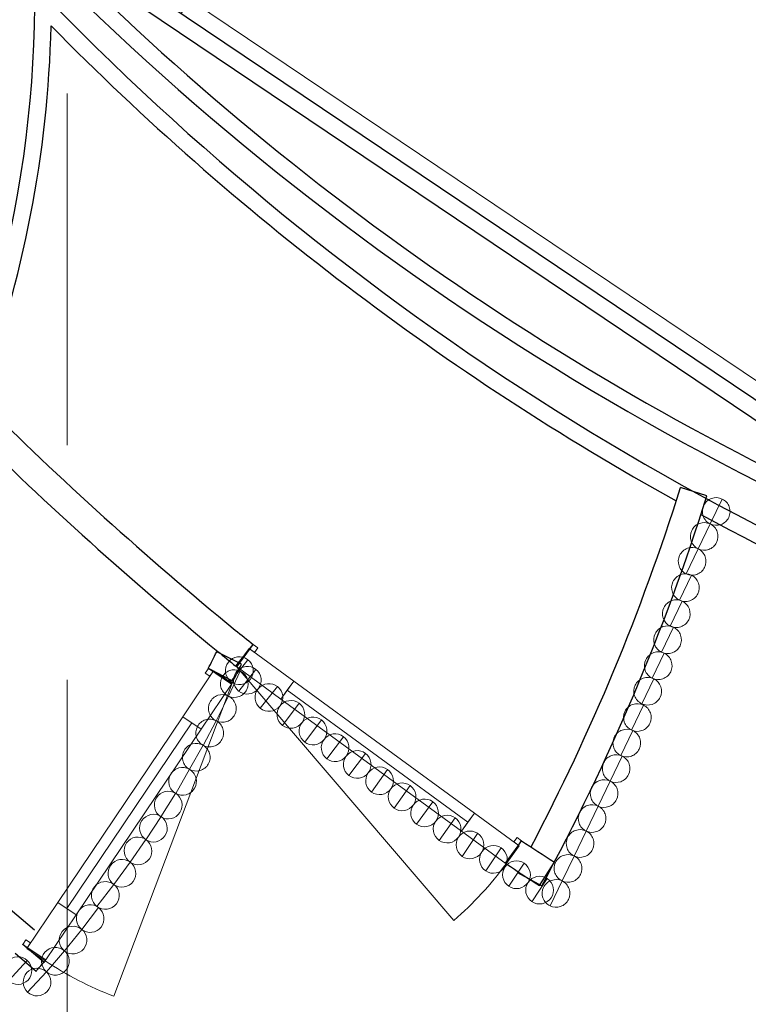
# Model space of a CAD drawing. Header units: millimetres. Extents: x 5 to 415, y 5 to 292.
# Tile 70 of 107: x 306 to 319, y 161 to 179. Entities that reach past the tile are written whole.
import ezdxf
from ezdxf.xclip import XClip

# ---------------------------------------------------------------- set-up
doc = ezdxf.new("R2010")
doc.units = ezdxf.units.MM
doc.header["$MEASUREMENT"] = 0
doc.header["$XCLIPFRAME"] = 0
doc.linetypes.add('Discontinu', pattern=[10.583333, 6.35, -4.233333])
for name, color, linetype in [('01-007-DESSINS IMPORTES_GEOMETRE_EXTERNES_XREF', 7, 'Continuous'), ('Nouveau_02-018-CLOISONS', 7, 'Continuous'), ('Nouveau_03-002-REVETEMENT DE FACADE PAREMENT', 7, 'Continuous'), ('Nouveau_07-001-MOBILIER CONTRACTUEL', 7, 'Continuous'), ('Nouveau_10-002-LOCALISATION ET TYPE FAUX PLAFONDS', 7, 'Continuous'), ('Nouveau_Portes Archicad', 7, 'Continuous')]:
    doc.layers.add(name, color=color, linetype=linetype)
pattern_1 = [(52.48, (309.5835, 167.1223), (-2.0622, 1.5834), []), (52.48, (310.6146, 166.3306), (-2.0622, 1.5834), [1.95, -0.65])]
pattern_2 = [(51.44, (309.7232, 166.953), (-2.033, 1.6207), []), (51.44, (310.7397, 166.1427), (-2.033, 1.6207), [1.95, -0.65])]
pattern_3 = [(51.44, (310.1142, 166.6413), (-2.033, 1.6207), []), (51.44, (311.1307, 165.831), (-2.033, 1.6207), [1.95, -0.65])]
pattern_4 = [(53.37, (310.517, 166.3312), (-2.0865, 1.5513), []), (53.37, (311.5602, 165.5556), (-2.0865, 1.5513), [1.95, -0.65])]
pattern_5 = [(52.88, (310.9152, 166.0324), (-2.0732, 1.569), []), (52.88, (311.9518, 165.248), (-2.0732, 1.569), [1.95, -0.65])]
pattern_6 = [(52.88, (311.314, 165.7307), (-2.0732, 1.569), []), (52.88, (312.3505, 164.9462), (-2.0732, 1.569), [1.95, -0.65])]
pattern_7 = [(52.88, (311.7126, 165.429), (-2.0732, 1.569), []), (52.88, (312.7492, 164.6444), (-2.0732, 1.569), [1.95, -0.65])]
pattern_8 = [(54.81, (312.123, 165.129), (-2.1248, 1.4983), []), (54.81, (313.1855, 164.38), (-2.1248, 1.4983), [1.95, -0.65])]
pattern_9 = [(54.38, (312.529, 164.8405), (-2.1135, 1.5143), []), (54.38, (313.5858, 164.0833), (-2.1135, 1.5143), [1.95, -0.65])]
pattern_10 = [(54.38, (312.9355, 164.5493), (-2.1135, 1.5143), []), (54.38, (313.9922, 163.792), (-2.1135, 1.5143), [1.95, -0.65])]
pattern_11 = [(54.38, (313.342, 164.258), (-2.1135, 1.5143), []), (54.38, (314.3987, 163.501), (-2.1135, 1.5143), [1.95, -0.65])]
pattern_12 = [(56.31, (313.76, 163.969), (-2.1633, 1.4423), []), (56.31, (314.8417, 163.2478), (-2.1633, 1.4423), [1.95, -0.65])]
pattern_13 = [(56.33, (314.1852, 163.706), (-2.1637, 1.4416), []), (56.33, (315.267, 162.9853), (-2.1637, 1.4416), [1.95, -0.65])]
pattern_14 = [(56.33, (315.0174, 163.1516), (-2.1637, 1.4416), []), (56.33, (316.0992, 162.4308), (-2.1637, 1.4416), [1.95, -0.65])]
pattern_15 = [(52.53, (307.1644, 163.0665), (-2.0636, 1.5817), []), (52.53, (308.1962, 162.2756), (-2.0636, 1.5817), [1.95, -0.65])]
pattern_16 = [(53.99, (307.4687, 163.4614), (-2.103, 1.5288), []), (53.99, (308.5203, 162.697), (-2.103, 1.5288), [1.95, -0.65])]
pattern_17 = [(55.29, (307.7628, 163.8628), (-2.1374, 1.4804), []), (55.29, (308.8315, 163.1226), (-2.1374, 1.4804), [1.95, -0.65])]
pattern_18 = [(56.55, (308.0463, 164.27), (-2.1692, 1.4333), []), (56.55, (309.131, 163.5534), (-2.1692, 1.4333), [1.95, -0.65])]
pattern_19 = [(57.98, (308.319, 164.6827), (-2.2043, 1.3787), []), (57.98, (309.421, 163.9933), (-2.2043, 1.3787), [1.95, -0.65])]
pattern_20 = [(60.29, (308.586, 165.1065), (-2.2583, 1.2885), []), (60.29, (309.715, 164.4622), (-2.2583, 1.2885), [1.95, -0.65])]
pattern_21 = [(60.29, (308.8337, 165.5408), (-2.2583, 1.2885), []), (60.29, (309.9628, 164.8965), (-2.2583, 1.2885), [1.95, -0.65])]
pattern_22 = [(62.28, (309.0843, 165.9735), (-2.3016, 1.2094), []), (62.28, (310.235, 165.3688), (-2.3016, 1.2094), [1.95, -0.65])]
pattern_23 = [(63.73, (309.3174, 166.4143), (-2.3315, 1.1506), []), (63.73, (310.4832, 165.839), (-2.3315, 1.1506), [1.95, -0.65])]
pattern_24 = [(65.04, (309.5392, 166.8596), (-2.3572, 1.097), []), (65.04, (310.7178, 166.311), (-2.3572, 1.097), [1.95, -0.65])]
pattern_25 = [(50.99, (306.5754, 162.2637), (-2.0204, 1.6365), []), (50.99, (307.5856, 161.4454), (-2.0204, 1.6365), [1.95, -0.65])]
pattern_26 = [(52.24, (306.8886, 162.6486), (-2.0557, 1.592), []), (52.24, (307.9165, 161.8526), (-2.0557, 1.592), [1.95, -0.65])]

# ---------------------------------------------------------------- blocks, each defined once
blk = doc.blocks.new('Dessin_1_1', base_point=(-19.415, 56.033))
at = {"layer": 'Nouveau_03-002-REVETEMENT DE FACADE PAREMENT', "linetype": 'Continuous', "lineweight": 0, "true_color": 0x000000}
h = blk.add_hatch(dxfattribs=at)
h.set_pattern_fill('Cuivre_Bronze_0001', color=18, style=0, pattern_type=2)
h.set_pattern_definition([(64.26, (318.2369, 169.968), (-2.342, 1.1292), []), (64.26, (319.4079, 169.4035), (-2.342, 1.1292), [1.95, -0.65])])
h.paths.add_polyline_path([(318.12, 170.302, 0.414214), (318.237, 169.968, 0.414214), (318.571, 170.085, 0.414214), (318.454, 170.418, 0.414214)])
h = blk.add_hatch(dxfattribs=at)
h.set_pattern_fill('Cuivre_Bronze_0001', color=18, style=0, pattern_type=2)
h.set_pattern_definition([(64.26, (318.0197, 169.5177), (-2.342, 1.1292), []), (64.26, (319.1907, 168.9531), (-2.342, 1.1292), [1.95, -0.65])])
h.paths.add_polyline_path([(317.903, 169.851, 0.414214), (318.02, 169.518, 0.414214), (318.353, 169.634, 0.414214), (318.237, 169.968, 0.414214)])
h = blk.add_hatch(dxfattribs=at)
h.set_pattern_fill('Cuivre_Bronze_0001', color=18, style=0, pattern_type=2)
h.set_pattern_definition([(64.26, (317.8026, 169.0673), (-2.342, 1.1292), []), (64.26, (318.9736, 168.5028), (-2.342, 1.1292), [1.95, -0.65])])
h.paths.add_polyline_path([(317.686, 169.401, 0.414214), (317.803, 169.067, 0.414214), (318.136, 169.184, 0.414214), (318.02, 169.518, 0.414214)])
h = blk.add_hatch(dxfattribs=at)
h.set_pattern_fill('Cuivre_Bronze_0001', color=18, style=0, pattern_type=2)
h.set_pattern_definition([(64.26, (317.6812, 168.5925), (-2.342, 1.1292), []), (64.26, (318.8522, 168.028), (-2.342, 1.1292), [1.95, -0.65])])
h.paths.add_polyline_path([(317.565, 168.926, 0.414214), (317.681, 168.592, 0.414214), (318.015, 168.709, 0.414214), (317.898, 169.043, 0.414214)])
h = blk.add_hatch(dxfattribs=at)
h.set_pattern_fill('Cuivre_Bronze_0001', color=18, style=0, pattern_type=2)
h.set_pattern_definition([(64.26, (317.5163, 168.1237), (-2.342, 1.1292), []), (64.26, (318.6873, 167.559), (-2.342, 1.1292), [1.95, -0.65])])
h.paths.add_polyline_path([(317.4, 168.457, 0.414214), (317.516, 168.124, 0.414214), (317.85, 168.24, 0.414214), (317.733, 168.574, 0.414214)])
h = blk.add_hatch(dxfattribs=at)
h.set_pattern_fill('Cuivre_Bronze_0001', color=18, style=0, pattern_type=2)
h.set_pattern_definition([(64.26, (317.359, 167.6533), (-2.342, 1.1292), []), (64.26, (318.53, 167.0887), (-2.342, 1.1292), [1.95, -0.65])])
h.paths.add_polyline_path([(317.242, 167.987, 0.414214), (317.359, 167.653, 0.414214), (317.693, 167.77, 0.414214), (317.576, 168.104, 0.414214)])
h = blk.add_hatch(dxfattribs=at)
h.set_pattern_fill('Cuivre_Bronze_0001', color=18, style=0, pattern_type=2)
h.set_pattern_definition(pattern_1)
h.paths.add_polyline_path([(309.537, 167.473, 0.414214), (309.584, 167.122, 0.414214), (309.934, 167.168, 0.414214), (309.888, 167.519, 0.414214)])
h = blk.add_hatch(dxfattribs=at)
h.set_pattern_fill('Cuivre_Bronze_0001', color=18, style=0, pattern_type=2)
h.set_pattern_definition(pattern_1)
h.paths.add_polyline_path([(309.537, 167.473, 0.414214), (309.584, 167.122, 0.414214), (309.934, 167.168, 0.414214), (309.888, 167.519, 0.414214)])
h = blk.add_hatch(dxfattribs=at)
h.set_pattern_fill('Cuivre_Bronze_0001', color=18, style=0, pattern_type=2)
h.set_pattern_definition([(64.26, (317.1904, 167.185), (-2.342, 1.1292), []), (64.26, (318.3614, 166.6204), (-2.342, 1.1292), [1.95, -0.65])])
h.paths.add_polyline_path([(317.074, 167.519, 0.414214), (317.19, 167.185, 0.414214), (317.524, 167.302, 0.414214), (317.408, 167.635, 0.414214)])
h = blk.add_hatch(dxfattribs=at)
h.set_pattern_fill('Cuivre_Bronze_0001', color=18, style=0, pattern_type=2)
h.set_pattern_definition(pattern_2)
h.paths.add_polyline_path([(309.684, 167.304, 0.414214), (309.723, 166.953, 0.414214), (310.075, 166.993, 0.414214), (310.035, 167.344, 0.414214)])
h = blk.add_hatch(dxfattribs=at)
h.set_pattern_fill('Cuivre_Bronze_0001', color=18, style=0, pattern_type=2)
h.set_pattern_definition(pattern_2)
h.paths.add_polyline_path([(309.684, 167.304, 0.414214), (309.723, 166.953, 0.414214), (310.075, 166.993, 0.414214), (310.035, 167.344, 0.414214)])
h = blk.add_hatch(dxfattribs=at)
h.set_pattern_fill('Cuivre_Bronze_0001', color=18, style=0, pattern_type=2)
h.set_pattern_definition(pattern_24)
h.paths.add_polyline_path([(309.418, 167.192, 0.414214), (309.539, 166.86, 0.414214), (309.871, 166.981, 0.414214), (309.75, 167.313, 0.414214)])
h = blk.add_hatch(dxfattribs=at)
h.set_pattern_fill('Cuivre_Bronze_0001', color=18, style=0, pattern_type=2)
h.set_pattern_definition(pattern_24)
h.paths.add_polyline_path([(309.418, 167.192, 0.414214), (309.539, 166.86, 0.414214), (309.871, 166.981, 0.414214), (309.75, 167.313, 0.414214)])
h = blk.add_hatch(dxfattribs=at)
h.set_pattern_fill('Cuivre_Bronze_0001', color=18, style=0, pattern_type=2)
h.set_pattern_definition(pattern_3)
h.paths.add_polyline_path([(310.075, 166.993, 0.414214), (310.114, 166.641, 0.414214), (310.465, 166.681, 0.414214), (310.426, 167.032, 0.414214)])
h = blk.add_hatch(dxfattribs=at)
h.set_pattern_fill('Cuivre_Bronze_0001', color=18, style=0, pattern_type=2)
h.set_pattern_definition(pattern_3)
h.paths.add_polyline_path([(310.075, 166.993, 0.414214), (310.114, 166.641, 0.414214), (310.465, 166.681, 0.414214), (310.426, 167.032, 0.414214)])
h = blk.add_hatch(dxfattribs=at)
h.set_pattern_fill('Cuivre_Bronze_0001', color=18, style=0, pattern_type=2)
h.set_pattern_definition([(64.26, (316.9998, 166.7236), (-2.342, 1.1292), []), (64.26, (318.1708, 166.159), (-2.342, 1.1292), [1.95, -0.65])])
h.paths.add_polyline_path([(316.883, 167.057, 0.414214), (317, 166.724, 0.414214), (317.334, 166.84, 0.414214), (317.217, 167.174, 0.414214)])
h = blk.add_hatch(dxfattribs=at)
h.set_pattern_fill('Cuivre_Bronze_0001', color=18, style=0, pattern_type=2)
h.set_pattern_definition(pattern_23)
h.paths.add_polyline_path([(309.204, 166.749, 0.414214), (309.317, 166.414, 0.414214), (309.652, 166.528, 0.414214), (309.539, 166.863, 0.414214)])
h = blk.add_hatch(dxfattribs=at)
h.set_pattern_fill('Cuivre_Bronze_0001', color=18, style=0, pattern_type=2)
h.set_pattern_definition(pattern_23)
h.paths.add_polyline_path([(309.204, 166.749, 0.414214), (309.317, 166.414, 0.414214), (309.652, 166.528, 0.414214), (309.539, 166.863, 0.414214)])
h = blk.add_hatch(dxfattribs=at)
h.set_pattern_fill('Cuivre_Bronze_0001', color=18, style=0, pattern_type=2)
h.set_pattern_definition(pattern_4)
h.paths.add_polyline_path([(310.465, 166.681, 0.414214), (310.517, 166.331, 0.414214), (310.867, 166.383, 0.414214), (310.815, 166.732, 0.414214)])
h = blk.add_hatch(dxfattribs=at)
h.set_pattern_fill('Cuivre_Bronze_0001', color=18, style=0, pattern_type=2)
h.set_pattern_definition(pattern_4)
h.paths.add_polyline_path([(310.465, 166.681, 0.414214), (310.517, 166.331, 0.414214), (310.867, 166.383, 0.414214), (310.815, 166.732, 0.414214)])
h = blk.add_hatch(dxfattribs=at)
h.set_pattern_fill('Cuivre_Bronze_0001', color=18, style=0, pattern_type=2)
h.set_pattern_definition([(64.26, (316.8139, 166.2496), (-2.342, 1.1292), []), (64.26, (317.9849, 165.685), (-2.342, 1.1292), [1.95, -0.65])])
h.paths.add_polyline_path([(316.697, 166.583, 0.414214), (316.814, 166.25, 0.414214), (317.148, 166.366, 0.414214), (317.031, 166.7, 0.414214)])
h = blk.add_hatch(dxfattribs=at)
h.set_pattern_fill('Cuivre_Bronze_0001', color=18, style=0, pattern_type=2)
h.set_pattern_definition(pattern_22)
h.paths.add_polyline_path([(308.979, 166.311, 0.414214), (309.084, 165.973, 0.414214), (309.422, 166.079, 0.414214), (309.317, 166.416, 0.414214)])
h = blk.add_hatch(dxfattribs=at)
h.set_pattern_fill('Cuivre_Bronze_0001', color=18, style=0, pattern_type=2)
h.set_pattern_definition(pattern_22)
h.paths.add_polyline_path([(308.979, 166.311, 0.414214), (309.084, 165.973, 0.414214), (309.422, 166.079, 0.414214), (309.317, 166.416, 0.414214)])
h = blk.add_hatch(dxfattribs=at)
h.set_pattern_fill('Cuivre_Bronze_0001', color=18, style=0, pattern_type=2)
h.set_pattern_definition(pattern_5)
h.paths.add_polyline_path([(310.867, 166.383, 0.414214), (310.915, 166.032, 0.414214), (311.265, 166.081, 0.414214), (311.217, 166.431, 0.414214)])
h = blk.add_hatch(dxfattribs=at)
h.set_pattern_fill('Cuivre_Bronze_0001', color=18, style=0, pattern_type=2)
h.set_pattern_definition(pattern_5)
h.paths.add_polyline_path([(310.867, 166.383, 0.414214), (310.915, 166.032, 0.414214), (311.265, 166.081, 0.414214), (311.217, 166.431, 0.414214)])
h = blk.add_hatch(dxfattribs=at)
h.set_pattern_fill('Cuivre_Bronze_0001', color=18, style=0, pattern_type=2)
h.set_pattern_definition(pattern_6)
h.paths.add_polyline_path([(311.265, 166.081, 0.414214), (311.314, 165.731, 0.414214), (311.664, 165.779, 0.414214), (311.616, 166.129, 0.414214)])
h = blk.add_hatch(dxfattribs=at)
h.set_pattern_fill('Cuivre_Bronze_0001', color=18, style=0, pattern_type=2)
h.set_pattern_definition(pattern_6)
h.paths.add_polyline_path([(311.265, 166.081, 0.414214), (311.314, 165.731, 0.414214), (311.664, 165.779, 0.414214), (311.616, 166.129, 0.414214)])
h = blk.add_hatch(dxfattribs=at)
h.set_pattern_fill('Cuivre_Bronze_0001', color=18, style=0, pattern_type=2)
h.set_pattern_definition([(64.26, (316.6227, 165.7885), (-2.342, 1.1292), []), (64.26, (317.7937, 165.2239), (-2.342, 1.1292), [1.95, -0.65])])
h.paths.add_polyline_path([(316.506, 166.122, 0.414214), (316.623, 165.788, 0.414214), (316.956, 165.905, 0.414214), (316.84, 166.239, 0.414214)])
h = blk.add_hatch(dxfattribs=at)
h.set_pattern_fill('Cuivre_Bronze_0001', color=18, style=0, pattern_type=2)
h.set_pattern_definition(pattern_21)
h.paths.add_polyline_path([(308.74, 165.882, 0.414214), (308.834, 165.541, 0.414214), (309.175, 165.634, 0.414214), (309.081, 165.975, 0.414214)])
h = blk.add_hatch(dxfattribs=at)
h.set_pattern_fill('Cuivre_Bronze_0001', color=18, style=0, pattern_type=2)
h.set_pattern_definition(pattern_21)
h.paths.add_polyline_path([(308.74, 165.882, 0.414214), (308.834, 165.541, 0.414214), (309.175, 165.634, 0.414214), (309.081, 165.975, 0.414214)])
h = blk.add_hatch(dxfattribs=at)
h.set_pattern_fill('Cuivre_Bronze_0001', color=18, style=0, pattern_type=2)
h.set_pattern_definition(pattern_7)
h.paths.add_polyline_path([(311.664, 165.779, 0.414214), (311.713, 165.429, 0.414214), (312.063, 165.477, 0.414214), (312.014, 165.828, 0.414214)])
h = blk.add_hatch(dxfattribs=at)
h.set_pattern_fill('Cuivre_Bronze_0001', color=18, style=0, pattern_type=2)
h.set_pattern_definition(pattern_7)
h.paths.add_polyline_path([(311.664, 165.779, 0.414214), (311.713, 165.429, 0.414214), (312.063, 165.477, 0.414214), (312.014, 165.828, 0.414214)])
h = blk.add_hatch(dxfattribs=at)
h.set_pattern_fill('Cuivre_Bronze_0001', color=18, style=0, pattern_type=2)
h.set_pattern_definition([(64.26, (316.4306, 165.3276), (-2.342, 1.1292), []), (64.26, (317.6016, 164.763), (-2.342, 1.1292), [1.95, -0.65])])
h.paths.add_polyline_path([(316.314, 165.661, 0.414214), (316.431, 165.328, 0.414214), (316.764, 165.444, 0.414214), (316.648, 165.778, 0.414214)])
h = blk.add_hatch(dxfattribs=at)
h.set_pattern_fill('Cuivre_Bronze_0001', color=18, style=0, pattern_type=2)
h.set_pattern_definition(pattern_20)
h.paths.add_polyline_path([(308.493, 165.448, 0.414214), (308.586, 165.106, 0.414214), (308.927, 165.2, 0.414214), (308.834, 165.541, 0.414214)])
h = blk.add_hatch(dxfattribs=at)
h.set_pattern_fill('Cuivre_Bronze_0001', color=18, style=0, pattern_type=2)
h.set_pattern_definition(pattern_20)
h.paths.add_polyline_path([(308.493, 165.448, 0.414214), (308.586, 165.106, 0.414214), (308.927, 165.2, 0.414214), (308.834, 165.541, 0.414214)])
h = blk.add_hatch(dxfattribs=at)
h.set_pattern_fill('Cuivre_Bronze_0001', color=18, style=0, pattern_type=2)
h.set_pattern_definition(pattern_8)
h.paths.add_polyline_path([(312.063, 165.477, 0.414214), (312.123, 165.129, 0.414214), (312.471, 165.189, 0.414214), (312.411, 165.538, 0.414214)])
h = blk.add_hatch(dxfattribs=at)
h.set_pattern_fill('Cuivre_Bronze_0001', color=18, style=0, pattern_type=2)
h.set_pattern_definition(pattern_8)
h.paths.add_polyline_path([(312.063, 165.477, 0.414214), (312.123, 165.129, 0.414214), (312.471, 165.189, 0.414214), (312.411, 165.538, 0.414214)])
h = blk.add_hatch(dxfattribs=at)
h.set_pattern_fill('Cuivre_Bronze_0001', color=18, style=0, pattern_type=2)
h.set_pattern_definition(pattern_9)
h.paths.add_polyline_path([(312.471, 165.189, 0.414214), (312.529, 164.84, 0.414214), (312.878, 164.898, 0.414214), (312.82, 165.247, 0.414214)])
h = blk.add_hatch(dxfattribs=at)
h.set_pattern_fill('Cuivre_Bronze_0001', color=18, style=0, pattern_type=2)
h.set_pattern_definition(pattern_9)
h.paths.add_polyline_path([(312.471, 165.189, 0.414214), (312.529, 164.84, 0.414214), (312.878, 164.898, 0.414214), (312.82, 165.247, 0.414214)])
h = blk.add_hatch(dxfattribs=at)
h.set_pattern_fill('Cuivre_Bronze_0001', color=18, style=0, pattern_type=2)
h.set_pattern_definition([(64.26, (316.2134, 164.8773), (-2.342, 1.1292), []), (64.26, (317.3844, 164.3127), (-2.342, 1.1292), [1.95, -0.65])])
h.paths.add_polyline_path([(316.097, 165.211, 0.414214), (316.213, 164.877, 0.414214), (316.547, 164.994, 0.414214), (316.431, 165.328, 0.414214)])
h = blk.add_hatch(dxfattribs=at)
h.set_pattern_fill('Cuivre_Bronze_0001', color=18, style=0, pattern_type=2)
h.set_pattern_definition(pattern_19)
h.paths.add_polyline_path([(308.24, 165.027, 0.414214), (308.319, 164.683, 0.414214), (308.663, 164.762, 0.414214), (308.584, 165.107, 0.414214)])
h = blk.add_hatch(dxfattribs=at)
h.set_pattern_fill('Cuivre_Bronze_0001', color=18, style=0, pattern_type=2)
h.set_pattern_definition(pattern_19)
h.paths.add_polyline_path([(308.24, 165.027, 0.414214), (308.319, 164.683, 0.414214), (308.663, 164.762, 0.414214), (308.584, 165.107, 0.414214)])
h = blk.add_hatch(dxfattribs=at)
h.set_pattern_fill('Cuivre_Bronze_0001', color=18, style=0, pattern_type=2)
h.set_pattern_definition(pattern_10)
h.paths.add_polyline_path([(312.878, 164.898, 0.414214), (312.935, 164.549, 0.414214), (313.284, 164.607, 0.414214), (313.227, 164.956, 0.414214)])
h = blk.add_hatch(dxfattribs=at)
h.set_pattern_fill('Cuivre_Bronze_0001', color=18, style=0, pattern_type=2)
h.set_pattern_definition(pattern_10)
h.paths.add_polyline_path([(312.878, 164.898, 0.414214), (312.935, 164.549, 0.414214), (313.284, 164.607, 0.414214), (313.227, 164.956, 0.414214)])
h = blk.add_hatch(dxfattribs=at)
h.set_pattern_fill('Cuivre_Bronze_0001', color=18, style=0, pattern_type=2)
h.set_pattern_definition([(64.26, (315.9963, 164.427), (-2.342, 1.1292), []), (64.26, (317.1673, 163.8623), (-2.342, 1.1292), [1.95, -0.65])])
h.paths.add_polyline_path([(315.88, 164.761, 0.414214), (315.996, 164.427, 0.414214), (316.33, 164.543, 0.414214), (316.213, 164.877, 0.414214)])
h = blk.add_hatch(dxfattribs=at)
h.set_pattern_fill('Cuivre_Bronze_0001', color=18, style=0, pattern_type=2)
h.set_pattern_definition(pattern_18)
h.paths.add_polyline_path([(307.976, 164.616, 0.414214), (308.046, 164.27, 0.414214), (308.393, 164.341, 0.414214), (308.322, 164.687, 0.414214)])
h = blk.add_hatch(dxfattribs=at)
h.set_pattern_fill('Cuivre_Bronze_0001', color=18, style=0, pattern_type=2)
h.set_pattern_definition(pattern_18)
h.paths.add_polyline_path([(307.976, 164.616, 0.414214), (308.046, 164.27, 0.414214), (308.393, 164.341, 0.414214), (308.322, 164.687, 0.414214)])
h = blk.add_hatch(dxfattribs=at)
h.set_pattern_fill('Cuivre_Bronze_0001', color=18, style=0, pattern_type=2)
h.set_pattern_definition(pattern_11)
h.paths.add_polyline_path([(313.284, 164.607, 0.414214), (313.342, 164.258, 0.414214), (313.691, 164.316, 0.414214), (313.633, 164.664, 0.414214)])
h = blk.add_hatch(dxfattribs=at)
h.set_pattern_fill('Cuivre_Bronze_0001', color=18, style=0, pattern_type=2)
h.set_pattern_definition(pattern_11)
h.paths.add_polyline_path([(313.284, 164.607, 0.414214), (313.342, 164.258, 0.414214), (313.691, 164.316, 0.414214), (313.633, 164.664, 0.414214)])
h = blk.add_hatch(dxfattribs=at)
h.set_pattern_fill('Cuivre_Bronze_0001', color=18, style=0, pattern_type=2)
h.set_pattern_definition(pattern_12)
h.paths.add_polyline_path([(313.691, 164.316, 0.414214), (313.76, 163.969, 0.414214), (314.107, 164.038, 0.414214), (314.037, 164.385, 0.414214)])
h = blk.add_hatch(dxfattribs=at)
h.set_pattern_fill('Cuivre_Bronze_0001', color=18, style=0, pattern_type=2)
h.set_pattern_definition(pattern_12)
h.paths.add_polyline_path([(313.691, 164.316, 0.414214), (313.76, 163.969, 0.414214), (314.107, 164.038, 0.414214), (314.037, 164.385, 0.414214)])
h = blk.add_hatch(dxfattribs=at)
h.set_pattern_fill('Cuivre_Bronze_0001', color=18, style=0, pattern_type=2)
h.set_pattern_definition([(64.26, (315.779, 163.9765), (-2.342, 1.1292), []), (64.26, (316.95, 163.412), (-2.342, 1.1292), [1.95, -0.65])])
h.paths.add_polyline_path([(315.663, 164.31, 0.414214), (315.779, 163.976, 0.414214), (316.113, 164.093, 0.414214), (315.996, 164.427, 0.414214)])
h = blk.add_hatch(dxfattribs=at)
h.set_pattern_fill('Cuivre_Bronze_0001', color=18, style=0, pattern_type=2)
h.set_pattern_definition(pattern_17)
h.paths.add_polyline_path([(307.7, 164.211, 0.414214), (307.763, 163.863, 0.414214), (308.111, 163.926, 0.414214), (308.047, 164.274, 0.414214)])
h = blk.add_hatch(dxfattribs=at)
h.set_pattern_fill('Cuivre_Bronze_0001', color=18, style=0, pattern_type=2)
h.set_pattern_definition(pattern_17)
h.paths.add_polyline_path([(307.7, 164.211, 0.414214), (307.763, 163.863, 0.414214), (308.111, 163.926, 0.414214), (308.047, 164.274, 0.414214)])
h = blk.add_hatch(dxfattribs=at)
h.set_pattern_fill('Cuivre_Bronze_0001', color=18, style=0, pattern_type=2)
h.set_pattern_definition(pattern_13)
h.paths.add_polyline_path([(314.116, 164.053, 0.414214), (314.185, 163.706, 0.414214), (314.532, 163.776, 0.414214), (314.462, 164.122, 0.414214)])
h = blk.add_hatch(dxfattribs=at)
h.set_pattern_fill('Cuivre_Bronze_0001', color=18, style=0, pattern_type=2)
h.set_pattern_definition(pattern_13)
h.paths.add_polyline_path([(314.116, 164.053, 0.414214), (314.185, 163.706, 0.414214), (314.532, 163.776, 0.414214), (314.462, 164.122, 0.414214)])
h = blk.add_hatch(dxfattribs=at)
h.set_pattern_fill('Cuivre_Bronze_0001', color=18, style=0, pattern_type=2)
h.set_pattern_definition(pattern_16)
h.paths.add_polyline_path([(307.414, 163.811, 0.414214), (307.469, 163.461, 0.414214), (307.818, 163.517, 0.414214), (307.763, 163.866, 0.414214)])
h = blk.add_hatch(dxfattribs=at)
h.set_pattern_fill('Cuivre_Bronze_0001', color=18, style=0, pattern_type=2)
h.set_pattern_definition(pattern_16)
h.paths.add_polyline_path([(307.414, 163.811, 0.414214), (307.469, 163.461, 0.414214), (307.818, 163.517, 0.414214), (307.763, 163.866, 0.414214)])
h = blk.add_hatch(dxfattribs=at)
h.set_pattern_fill('Cuivre_Bronze_0001', color=18, style=0, pattern_type=2)
h.set_pattern_definition([(56.33, (314.6013, 163.429), (-2.1637, 1.4416), []), (56.33, (315.683, 162.708), (-2.1637, 1.4416), [1.95, -0.65])])
h.paths.add_polyline_path([(314.532, 163.776, 0.414214), (314.601, 163.429, 0.414214), (314.948, 163.498, 0.414214), (314.878, 163.845, 0.414214)])
h = blk.add_hatch(dxfattribs=at)
h.set_pattern_fill('Cuivre_Bronze_0001', color=18, style=0, pattern_type=2)
h.set_pattern_definition([(64.26, (315.562, 163.526), (-2.342, 1.1292), []), (64.26, (316.733, 162.9615), (-2.342, 1.1292), [1.95, -0.65])])
h.paths.add_polyline_path([(315.445, 163.86, 0.414214), (315.562, 163.526, 0.414214), (315.896, 163.643, 0.414214), (315.779, 163.976, 0.414214)])
h = blk.add_hatch(dxfattribs=at)
h.set_pattern_fill('Cuivre_Bronze_0001', color=18, style=0, pattern_type=2)
h.set_pattern_definition(pattern_15)
h.paths.add_polyline_path([(307.118, 163.417, 0.414214), (307.164, 163.066, 0.414214), (307.515, 163.113, 0.414214), (307.469, 163.463, 0.414214)])
h = blk.add_hatch(dxfattribs=at)
h.set_pattern_fill('Cuivre_Bronze_0001', color=18, style=0, pattern_type=2)
h.set_pattern_definition(pattern_15)
h.paths.add_polyline_path([(307.118, 163.417, 0.414214), (307.164, 163.066, 0.414214), (307.515, 163.113, 0.414214), (307.469, 163.463, 0.414214)])
h = blk.add_hatch(dxfattribs=at)
h.set_pattern_fill('Cuivre_Bronze_0001', color=18, style=0, pattern_type=2)
h.set_pattern_definition(pattern_14)
h.paths.add_polyline_path([(314.948, 163.498, 0.414214), (315.017, 163.152, 0.414214), (315.364, 163.221, 0.414214), (315.295, 163.568, 0.414214)])
h = blk.add_hatch(dxfattribs=at)
h.set_pattern_fill('Cuivre_Bronze_0001', color=18, style=0, pattern_type=2)
h.set_pattern_definition(pattern_14)
h.paths.add_polyline_path([(314.948, 163.498, 0.414214), (315.017, 163.152, 0.414214), (315.364, 163.221, 0.414214), (315.295, 163.568, 0.414214)])
h = blk.add_hatch(dxfattribs=at)
h.set_pattern_fill('Cuivre_Bronze_0001', color=18, style=0, pattern_type=2)
h.set_pattern_definition([(64.26, (315.3448, 163.0757), (-2.342, 1.1292), []), (64.26, (316.5158, 162.5111), (-2.342, 1.1292), [1.95, -0.65])])
h.paths.add_polyline_path([(315.228, 163.409, 0.414214), (315.345, 163.076, 0.414214), (315.679, 163.192, 0.414214), (315.562, 163.526, 0.414214)])
h = blk.add_hatch(dxfattribs=at)
h.set_pattern_fill('Cuivre_Bronze_0001', color=18, style=0, pattern_type=2)
h.set_pattern_definition(pattern_26)
h.paths.add_polyline_path([(306.844, 162.999, 0.414214), (306.889, 162.649, 0.414214), (307.239, 162.693, 0.414214), (307.195, 163.044, 0.414214)])
h = blk.add_hatch(dxfattribs=at)
h.set_pattern_fill('Cuivre_Bronze_0001', color=18, style=0, pattern_type=2)
h.set_pattern_definition(pattern_26)
h.paths.add_polyline_path([(306.844, 162.999, 0.414214), (306.889, 162.649, 0.414214), (307.239, 162.693, 0.414214), (307.195, 163.044, 0.414214)])
h = blk.add_hatch(dxfattribs=at)
h.set_pattern_fill('Cuivre_Bronze_0001', color=18, style=0, pattern_type=2)
h.set_pattern_definition(pattern_25)
h.paths.add_polyline_path([(306.538, 162.615, 0.414214), (306.575, 162.264, 0.414214), (306.927, 162.301, 0.414214), (306.89, 162.652, 0.414214)])
h = blk.add_hatch(dxfattribs=at)
h.set_pattern_fill('Cuivre_Bronze_0001', color=18, style=0, pattern_type=2)
h.set_pattern_definition(pattern_25)
h.paths.add_polyline_path([(306.538, 162.615, 0.414214), (306.575, 162.264, 0.414214), (306.927, 162.301, 0.414214), (306.89, 162.652, 0.414214)])
h = blk.add_hatch(dxfattribs=at)
h.set_pattern_fill('Cuivre_Bronze_0001', color=18, style=0, pattern_type=2)
h.set_pattern_definition([(49.68, (306.252, 161.8855), (-1.9825, 1.6822), []), (49.68, (307.2433, 161.0444), (-1.9825, 1.6822), [1.95, -0.65])])
h.paths.add_polyline_path([(306.223, 162.238, 0.414214), (306.252, 161.885, 0.414214), (306.604, 161.914, 0.414214), (306.576, 162.267, 0.414214)])
h = blk.add_hatch(dxfattribs=at)
h.set_pattern_fill('Cuivre_Bronze_0001', color=18, style=0, pattern_type=2)
h.set_pattern_definition([(47.19, (305.5663, 161.7244), (-1.9074, 1.767), []), (47.19, (306.52, 160.841), (-1.9074, 1.767), [1.95, -0.65])])
h.paths.add_polyline_path([(305.553, 162.078, 0.414214), (305.566, 161.724, 0.414214), (305.92, 161.738, 0.414214), (305.906, 162.091, 0.414214)])
h = blk.add_hatch(dxfattribs=at)
h.set_pattern_fill('Cuivre_Bronze_0001', color=18, style=0, pattern_type=2)
h.set_pattern_definition([(47.19, (305.9123, 161.5187), (-1.9074, 1.767), []), (47.19, (306.866, 160.6352), (-1.9074, 1.767), [1.95, -0.65])])
h.paths.add_polyline_path([(305.899, 161.872, 0.414214), (305.912, 161.519, 0.414214), (306.266, 161.532, 0.414214), (306.252, 161.885, 0.414214)])
at = {"layer": 'Nouveau_02-018-CLOISONS', "color": 7, "linetype": 'Continuous', "lineweight": 25}
for p, q in [((309.673, 167.402), (309.987, 167.791)), ((309.177, 167.359), (309.174, 167.36)), ((309.618, 167.13), (309.177, 167.359)), ((314.556, 163.834), (314.831, 164.251)), ((305.827, 162.381), (305.825, 162.383)), ((306.205, 162.058), (305.827, 162.381))]:
    blk.add_line(p, q, dxfattribs=at)
at = {"layer": 'Nouveau_02-018-CLOISONS', "color": 7, "linetype": 'Continuous', "lineweight": 25, "flags": 128}
for points in [[(323.965, 168.903), (306.298, 180.787)], [(306.32, 180.411), (322.647, 169.428)], [(318.178, 170.474), (317.701, 170.624)], [(309.774, 167.436), (309.327, 167.66)], [(306.037, 162.635), (301.633, 166.372)], [(315.153, 163.445), (315.424, 163.865)], [(314.757, 163.678), (315.196, 163.44)], [(305.687, 162.223), (306.064, 161.895)]]:
    blk.add_lwpolyline(points, dxfattribs=at)
at = {"layer": 'Nouveau_02-018-CLOISONS', "color": 7, "linetype": 'Continuous', "lineweight": 25}
for centre, radius, start, end in [((285.842, 179.445), 20.2, 318.9806, 145.0871), ((341.767, 215.515), 49.896, 224.7212, 247.4683), ((341.767, 215.515), 50.196, 224.7212, 252.8644), ((341.764, 213.879), 49.446, 224.2445, 252.3013), ((285.842, 179.445), 20.5, 339.4011, 358.6341), ((341.764, 213.879), 49.746, 224.5888, 240.9708), ((349.802, 217.195), 63.451, 225.12234, 230.75672), ((349.802, 217.195), 63.951, 225.31714, 230.75672), ((280.296, 182.382), 39.209, 332.2717, 342.5503), ((280.296, 182.382), 39.709, 331.5086, 342.5503), ((341.764, 213.879), 49.746, 241.5572, 252.3013), ((349.802, 217.195), 63.451, 230.75672, 231.13425), ((285.842, 179.445), 26.276, 332.6168, 333.3514), ((349.802, 217.195), 63.951, 230.75672, 231.13425), ((285.842, 179.445), 26.776, 332.6168, 333.3514), ((349.802, 217.195), 63.451, 236.5542, 237.19276), ((349.802, 217.195), 63.951, 236.5542, 237.19276), ((280.296, 182.382), 39.209, 331.5086, 331.5381), ((285.842, 179.445), 26.776, 319.0455, 319.5066)]:
    blk.add_arc(centre, radius, start, end, dxfattribs=at)
at = {"layer": 'Nouveau_03-002-REVETEMENT DE FACADE PAREMENT', "color": 7, "linetype": 'Continuous', "lineweight": 13, "flags": 128}
for points in [[(318.12, 170.302, -0.414214), (318.454, 170.418, -0.414214), (318.571, 170.085, -0.414214), (318.237, 169.968, -0.414214)], [(317.903, 169.851, -0.414214), (318.237, 169.968, -0.414214), (318.353, 169.634, -0.414214), (318.02, 169.518, -0.414214)], [(317.686, 169.401, -0.414214), (318.02, 169.518, -0.414214), (318.136, 169.184, -0.414214), (317.803, 169.067, -0.414214)], [(317.565, 168.926, -0.414214), (317.898, 169.043, -0.414214), (318.015, 168.709, -0.414214), (317.681, 168.592, -0.414214)], [(317.4, 168.457, -0.414214), (317.733, 168.574, -0.414214), (317.85, 168.24, -0.414214), (317.516, 168.124, -0.414214)], [(317.242, 167.987, -0.414214), (317.576, 168.104, -0.414214), (317.693, 167.77, -0.414214), (317.359, 167.653, -0.414214)], [(309.537, 167.473, -0.414214), (309.888, 167.519, -0.414214), (309.934, 167.168, -0.414214), (309.584, 167.122, -0.414214)], [(309.537, 167.473, -0.414214), (309.888, 167.519, -0.414214), (309.934, 167.168, -0.414214), (309.584, 167.122, -0.414214)], [(317.074, 167.519, -0.414214), (317.408, 167.635, -0.414214), (317.524, 167.302, -0.414214), (317.19, 167.185, -0.414214)], [(309.684, 167.304, -0.414214), (310.035, 167.344, -0.414214), (310.075, 166.993, -0.414214), (309.723, 166.953, -0.414214)], [(309.684, 167.304, -0.414214), (310.035, 167.344, -0.414214), (310.075, 166.993, -0.414214), (309.723, 166.953, -0.414214)], [(309.418, 167.192, -0.414214), (309.75, 167.313, -0.414214), (309.871, 166.981, -0.414214), (309.539, 166.86, -0.414214)], [(309.418, 167.192, -0.414214), (309.75, 167.313, -0.414214), (309.871, 166.981, -0.414214), (309.539, 166.86, -0.414214)], [(310.075, 166.993, -0.414214), (310.426, 167.032, -0.414214), (310.465, 166.681, -0.414214), (310.114, 166.641, -0.414214)], [(310.075, 166.993, -0.414214), (310.426, 167.032, -0.414214), (310.465, 166.681, -0.414214), (310.114, 166.641, -0.414214)], [(316.883, 167.057, -0.414214), (317.217, 167.174, -0.414214), (317.334, 166.84, -0.414214), (317, 166.724, -0.414214)], [(309.204, 166.749, -0.414214), (309.539, 166.863, -0.414214), (309.652, 166.528, -0.414214), (309.317, 166.414, -0.414214)], [(309.204, 166.749, -0.414214), (309.539, 166.863, -0.414214), (309.652, 166.528, -0.414214), (309.317, 166.414, -0.414214)], [(310.465, 166.681, -0.414214), (310.815, 166.732, -0.414214), (310.867, 166.383, -0.414214), (310.517, 166.331, -0.414214)], [(310.465, 166.681, -0.414214), (310.815, 166.732, -0.414214), (310.867, 166.383, -0.414214), (310.517, 166.331, -0.414214)], [(316.697, 166.583, -0.414214), (317.031, 166.7, -0.414214), (317.148, 166.366, -0.414214), (316.814, 166.25, -0.414214)], [(308.979, 166.311, -0.414214), (309.317, 166.416, -0.414214), (309.422, 166.079, -0.414214), (309.084, 165.973, -0.414214)], [(308.979, 166.311, -0.414214), (309.317, 166.416, -0.414214), (309.422, 166.079, -0.414214), (309.084, 165.973, -0.414214)], [(310.867, 166.383, -0.414214), (311.217, 166.431, -0.414214), (311.265, 166.081, -0.414214), (310.915, 166.032, -0.414214)], [(310.867, 166.383, -0.414214), (311.217, 166.431, -0.414214), (311.265, 166.081, -0.414214), (310.915, 166.032, -0.414214)], [(311.265, 166.081, -0.414214), (311.616, 166.129, -0.414214), (311.664, 165.779, -0.414214), (311.314, 165.731, -0.414214)], [(311.265, 166.081, -0.414214), (311.616, 166.129, -0.414214), (311.664, 165.779, -0.414214), (311.314, 165.731, -0.414214)], [(316.506, 166.122, -0.414214), (316.84, 166.239, -0.414214), (316.956, 165.905, -0.414214), (316.623, 165.788, -0.414214)], [(308.74, 165.882, -0.414214), (309.081, 165.975, -0.414214), (309.175, 165.634, -0.414214), (308.834, 165.541, -0.414214)], [(308.74, 165.882, -0.414214), (309.081, 165.975, -0.414214), (309.175, 165.634, -0.414214), (308.834, 165.541, -0.414214)], [(311.664, 165.779, -0.414214), (312.014, 165.828, -0.414214), (312.063, 165.477, -0.414214), (311.713, 165.429, -0.414214)], [(311.664, 165.779, -0.414214), (312.014, 165.828, -0.414214), (312.063, 165.477, -0.414214), (311.713, 165.429, -0.414214)], [(316.314, 165.661, -0.414214), (316.648, 165.778, -0.414214), (316.764, 165.444, -0.414214), (316.431, 165.328, -0.414214)], [(308.493, 165.448, -0.414214), (308.834, 165.541, -0.414214), (308.927, 165.2, -0.414214), (308.586, 165.106, -0.414214)], [(308.493, 165.448, -0.414214), (308.834, 165.541, -0.414214), (308.927, 165.2, -0.414214), (308.586, 165.106, -0.414214)], [(312.063, 165.477, -0.414214), (312.411, 165.538, -0.414214), (312.471, 165.189, -0.414214), (312.123, 165.129, -0.414214)], [(312.063, 165.477, -0.414214), (312.411, 165.538, -0.414214), (312.471, 165.189, -0.414214), (312.123, 165.129, -0.414214)], [(312.471, 165.189, -0.414214), (312.82, 165.247, -0.414214), (312.878, 164.898, -0.414214), (312.529, 164.84, -0.414214)], [(312.471, 165.189, -0.414214), (312.82, 165.247, -0.414214), (312.878, 164.898, -0.414214), (312.529, 164.84, -0.414214)], [(316.097, 165.211, -0.414214), (316.431, 165.328, -0.414214), (316.547, 164.994, -0.414214), (316.213, 164.877, -0.414214)], [(308.24, 165.027, -0.414214), (308.584, 165.107, -0.414214), (308.663, 164.762, -0.414214), (308.319, 164.683, -0.414214)], [(308.24, 165.027, -0.414214), (308.584, 165.107, -0.414214), (308.663, 164.762, -0.414214), (308.319, 164.683, -0.414214)], [(312.878, 164.898, -0.414214), (313.227, 164.956, -0.414214), (313.284, 164.607, -0.414214), (312.935, 164.549, -0.414214)], [(312.878, 164.898, -0.414214), (313.227, 164.956, -0.414214), (313.284, 164.607, -0.414214), (312.935, 164.549, -0.414214)], [(315.88, 164.761, -0.414214), (316.213, 164.877, -0.414214), (316.33, 164.543, -0.414214), (315.996, 164.427, -0.414214)], [(307.976, 164.616, -0.414214), (308.322, 164.687, -0.414214), (308.393, 164.341, -0.414214), (308.046, 164.27, -0.414214)], [(307.976, 164.616, -0.414214), (308.322, 164.687, -0.414214), (308.393, 164.341, -0.414214), (308.046, 164.27, -0.414214)], [(313.284, 164.607, -0.414214), (313.633, 164.664, -0.414214), (313.691, 164.316, -0.414214), (313.342, 164.258, -0.414214)], [(313.284, 164.607, -0.414214), (313.633, 164.664, -0.414214), (313.691, 164.316, -0.414214), (313.342, 164.258, -0.414214)], [(313.691, 164.316, -0.414214), (314.037, 164.385, -0.414214), (314.107, 164.038, -0.414214), (313.76, 163.969, -0.414214)], [(313.691, 164.316, -0.414214), (314.037, 164.385, -0.414214), (314.107, 164.038, -0.414214), (313.76, 163.969, -0.414214)], [(315.663, 164.31, -0.414214), (315.996, 164.427, -0.414214), (316.113, 164.093, -0.414214), (315.779, 163.976, -0.414214)], [(307.7, 164.211, -0.414214), (308.047, 164.274, -0.414214), (308.111, 163.926, -0.414214), (307.763, 163.863, -0.414214)], [(307.7, 164.211, -0.414214), (308.047, 164.274, -0.414214), (308.111, 163.926, -0.414214), (307.763, 163.863, -0.414214)], [(314.116, 164.053, -0.414214), (314.462, 164.122, -0.414214), (314.532, 163.776, -0.414214), (314.185, 163.706, -0.414214)], [(314.116, 164.053, -0.414214), (314.462, 164.122, -0.414214), (314.532, 163.776, -0.414214), (314.185, 163.706, -0.414214)], [(307.414, 163.811, -0.414214), (307.763, 163.866, -0.414214), (307.818, 163.517, -0.414214), (307.469, 163.461, -0.414214)], [(307.414, 163.811, -0.414214), (307.763, 163.866, -0.414214), (307.818, 163.517, -0.414214), (307.469, 163.461, -0.414214)], [(314.532, 163.776, -0.414214), (314.878, 163.845, -0.414214), (314.948, 163.498, -0.414214), (314.601, 163.429, -0.414214)], [(315.445, 163.86, -0.414214), (315.779, 163.976, -0.414214), (315.896, 163.643, -0.414214), (315.562, 163.526, -0.414214)], [(307.118, 163.417, -0.414214), (307.469, 163.463, -0.414214), (307.515, 163.113, -0.414214), (307.164, 163.066, -0.414214)], [(307.118, 163.417, -0.414214), (307.469, 163.463, -0.414214), (307.515, 163.113, -0.414214), (307.164, 163.066, -0.414214)], [(314.948, 163.498, -0.414214), (315.295, 163.568, -0.414214), (315.364, 163.221, -0.414214), (315.017, 163.152, -0.414214)], [(314.948, 163.498, -0.414214), (315.295, 163.568, -0.414214), (315.364, 163.221, -0.414214), (315.017, 163.152, -0.414214)], [(315.228, 163.409, -0.414214), (315.562, 163.526, -0.414214), (315.679, 163.192, -0.414214), (315.345, 163.076, -0.414214)], [(306.844, 162.999, -0.414214), (307.195, 163.044, -0.414214), (307.239, 162.693, -0.414214), (306.889, 162.649, -0.414214)], [(306.844, 162.999, -0.414214), (307.195, 163.044, -0.414214), (307.239, 162.693, -0.414214), (306.889, 162.649, -0.414214)], [(306.538, 162.615, -0.414214), (306.89, 162.652, -0.414214), (306.927, 162.301, -0.414214), (306.575, 162.264, -0.414214)], [(306.538, 162.615, -0.414214), (306.89, 162.652, -0.414214), (306.927, 162.301, -0.414214), (306.575, 162.264, -0.414214)], [(306.223, 162.238, -0.414214), (306.576, 162.267, -0.414214), (306.604, 161.914, -0.414214), (306.252, 161.885, -0.414214)], [(305.553, 162.078, -0.414214), (305.906, 162.091, -0.414214), (305.92, 161.738, -0.414214), (305.566, 161.724, -0.414214)], [(305.899, 161.872, -0.414214), (306.252, 161.885, -0.414214), (306.266, 161.532, -0.414214), (305.912, 161.519, -0.414214)]]:
    blk.add_lwpolyline(points, format="xyb", close=True, dxfattribs=at)
at = {"layer": 'Nouveau_07-001-MOBILIER CONTRACTUEL', "color": 7, "linetype": 'Continuous', "lineweight": 5, "flags": 128}
blk.add_lwpolyline([(308.855, 179.429), (322.271, 170.404), (322.104, 170.155), (308.687, 179.18)], close=True, dxfattribs=at)
at = {"layer": 'Nouveau_10-002-LOCALISATION ET TYPE FAUX PLAFONDS', "color": 8, "linetype": 'Discontinu', "lineweight": 5, "flags": 128}
blk.add_lwpolyline([(306.628, 198.905), (306.628, 158.489)], dxfattribs=at)
at = {"layer": 'Nouveau_10-002-LOCALISATION ET TYPE FAUX PLAFONDS', "color": 8, "linetype": 'Discontinu', "lineweight": 5}
blk.add_arc((301.07, 191.228), 47.503, 191.5256, 345.5585, dxfattribs=at)
at = {"layer": 'Nouveau_Portes Archicad', "color": 7, "linetype": 'Continuous', "lineweight": 20}
for p, q in [((309.673, 167.401), (309.987, 167.791)), ((309.987, 167.791), (309.692, 167.387)), ((310.068, 167.732), (309.987, 167.791)), ((309.676, 167.399), (309.912, 167.722)), ((309.912, 167.722), (310.009, 167.651)), ((310.009, 167.651), (310.068, 167.732)), ((309.692, 167.387), (309.673, 167.401)), ((309.692, 167.387), (309.676, 167.399)), ((309.121, 167.276), (309.177, 167.359)), ((309.204, 167.22), (309.121, 167.276)), ((309.624, 167.127), (309.177, 167.359)), ((309.177, 167.359), (309.592, 167.079)), ((309.271, 167.319), (309.204, 167.22)), ((309.603, 167.096), (309.271, 167.319)), ((309.592, 167.079), (309.624, 167.127)), ((309.592, 167.079), (309.603, 167.096)), ((314.536, 163.847), (314.831, 164.251)), ((314.555, 163.833), (314.831, 164.251)), ((314.751, 164.31), (314.692, 164.229)), ((314.692, 164.229), (314.788, 164.158)), ((314.831, 164.251), (314.751, 164.31)), ((314.788, 164.158), (314.552, 163.835)), ((314.536, 163.847), (314.555, 163.833)), ((314.552, 163.835), (314.536, 163.847)), ((305.827, 162.381), (305.883, 162.464)), ((305.883, 162.464), (305.966, 162.408)), ((305.966, 162.408), (305.899, 162.308)), ((306.21, 162.054), (305.827, 162.381)), ((306.242, 162.102), (305.827, 162.381)), ((305.899, 162.308), (306.231, 162.085)), ((306.242, 162.102), (306.21, 162.054)), ((306.231, 162.085), (306.242, 162.102))]:
    blk.add_line(p, q, dxfattribs=at)
at = {"layer": 'Nouveau_Portes Archicad', "color": 7, "linetype": 'Continuous', "lineweight": 25}
for p, q in [((309.673, 167.402), (309.987, 167.791)), ((309.673, 167.402), (309.987, 167.791)), ((309.177, 167.359), (309.174, 167.36)), ((309.618, 167.13), (309.177, 167.359)), ((309.618, 167.13), (309.177, 167.359)), ((314.556, 163.834), (314.831, 164.251)), ((314.556, 163.834), (314.831, 164.251)), ((305.827, 162.381), (305.825, 162.383)), ((306.205, 162.058), (305.827, 162.381)), ((306.205, 162.058), (305.827, 162.381))]:
    blk.add_line(p, q, dxfattribs=at)
at = {"layer": 'Nouveau_Portes Archicad', "color": 7, "linetype": 'Continuous', "lineweight": 13}
for p, q in [((309.676, 167.399), (309.912, 167.722)), ((309.912, 167.722), (310.719, 167.132)), ((309.676, 167.399), (313.607, 162.814)), ((310.483, 166.809), (309.676, 167.399)), ((309.271, 167.319), (308.713, 166.49)), ((309.603, 167.096), (309.271, 167.319)), ((309.603, 167.096), (307.468, 161.446)), ((309.045, 166.266), (309.603, 167.096)), ((310.719, 167.132), (310.483, 166.809)), ((313.863, 164.587), (310.601, 166.97)), ((306.623, 163.026), (308.879, 166.378)), ((308.713, 166.49), (309.045, 166.266)), ((313.745, 164.425), (313.981, 164.748)), ((313.981, 164.748), (314.788, 164.158)), ((314.552, 163.835), (313.745, 164.425)), ((314.788, 164.158), (314.552, 163.835)), ((306.457, 163.138), (305.899, 162.308)), ((306.789, 162.915), (306.457, 163.138)), ((306.231, 162.085), (306.789, 162.915)), ((305.899, 162.308), (306.231, 162.085))]:
    blk.add_line(p, q, dxfattribs=at)
at = {"layer": 'Nouveau_Portes Archicad', "color": 7, "linetype": 'Continuous', "lineweight": 13, "flags": 128}
for points in [[(313.863, 164.587), (310.601, 166.97), (310.719, 167.132), (313.981, 164.748)], [(313.745, 164.425), (310.483, 166.809), (310.601, 166.97), (313.863, 164.587)], [(306.623, 163.026), (308.879, 166.378), (308.713, 166.49), (306.457, 163.138)], [(306.789, 162.915), (309.045, 166.266), (308.879, 166.378), (306.623, 163.026)]]:
    blk.add_lwpolyline(points, close=True, dxfattribs=at)
at = {"layer": 'Nouveau_Portes Archicad', "color": 7, "linetype": 'Continuous', "lineweight": 13}
for centre, start, end in [((309.676, 167.399), 310.6113, 323.8442), ((309.603, 167.096), 236.0617, 249.2947)]:
    blk.add_arc(centre, 6.04, start, end, dxfattribs=at)

msp = doc.modelspace()

# ---------------------------------------------------------------- block references
at = {"layer": '01-007-DESSINS IMPORTES_GEOMETRE_EXTERNES_XREF', "color": 7, "linetype": 'Continuous', "lineweight": 20}
ref = msp.add_blockref('Dessin_1_1', (-19.415, 56.033), dxfattribs=at)
XClip(ref).set_block_clipping_path([(11.4338842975, 39.5369897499), (415, 271.6031054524)])

doc.saveas('drawing.dxf')
